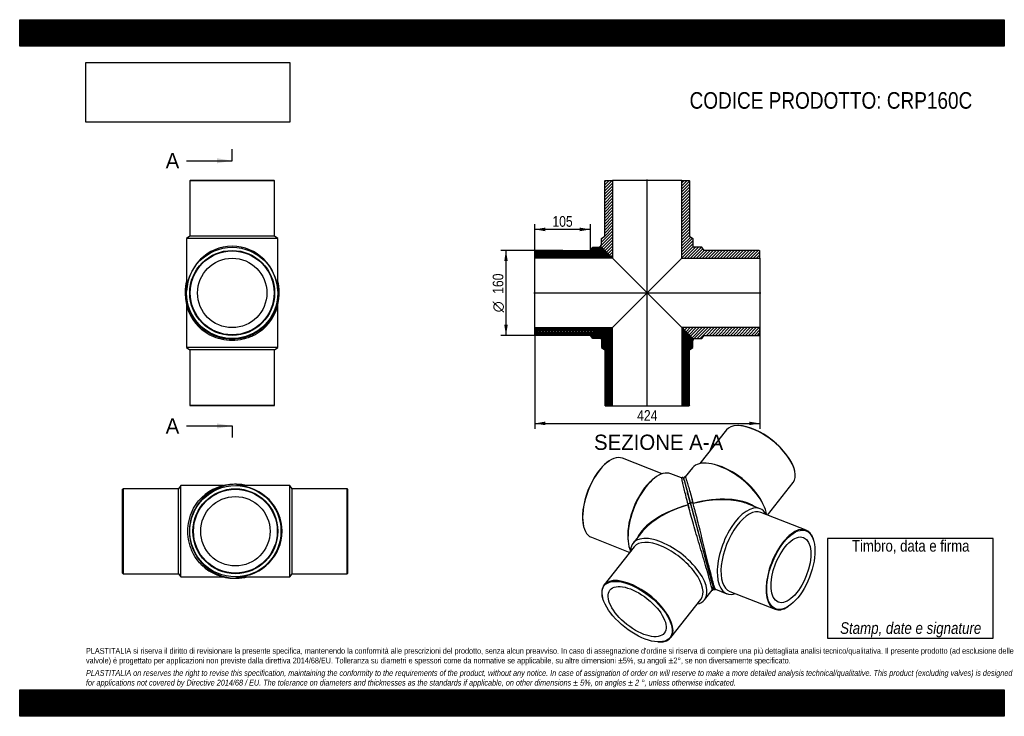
# Model space of a CAD drawing. Header units: millimetres. Extents: x 0 to 1856, y 0 to 1313.
import ezdxf
from ezdxf.enums import TextEntityAlignment as Align
from ezdxf.lldxf.tags import DXFTag

# ---------------------------------------------------------------- set-up
doc = ezdxf.new("R2010")
doc.units = ezdxf.units.MM
doc.header["$LTSCALE"] = 6.25
for name, color, linetype in [('CRP160C', 7, 'Continuous'), ('CRP160C_MIR', 7, 'Continuous'), ('Default', 7, 'Continuous'), ('DV4_Default', 7, 'Continuous')]:
    doc.layers.add(name, color=color, linetype=linetype)
doc.styles.add('SEACAD_Arial_Narrow', font='ARIALN.TTF')
doc.styles.add('SEACAD_Solid_Edge_ANSI', font='seans.ttf')
doc.styles.add('SEACAD_Solid_Edge_ANSI1_Symbols', font='semeca1.ttf')
tags = doc.linetypes.add('CENTER2', pattern=[28.575, 19.05, -3.175, 3.175, -3.175]).pattern_tags.tags
tags[10:11] = [DXFTag(74, 4), DXFTag(75, 0), DXFTag(340, '0'), DXFTag(46, 0.0), DXFTag(50, 0.0), DXFTag(44, 0.0), DXFTag(45, 0.0)]
tags[8:9] = [DXFTag(74, 4), DXFTag(75, 0), DXFTag(340, '0'), DXFTag(46, 0.0), DXFTag(50, 0.0), DXFTag(44, 0.0), DXFTag(45, 0.0)]
tags[6:7] = [DXFTag(74, 4), DXFTag(75, 0), DXFTag(340, '0'), DXFTag(46, 0.0), DXFTag(50, 0.0), DXFTag(44, 0.0), DXFTag(45, 0.0)]
tags[4:5] = [DXFTag(74, 4), DXFTag(75, 0), DXFTag(340, '0'), DXFTag(46, 0.0), DXFTag(50, 0.0), DXFTag(44, 0.0), DXFTag(45, 0.0)]
doc.dimstyles.new('Plastitalia', dxfattribs={"dimtxt": 20, "dimasz": 20, "dimexe": 10, "dimexo": 0, "dimgap": 5, "dimtad": 1, "dimdec": 0, "dimtxsty": 'SEACAD_Arial_Narrow', "dimblk1": '_SE_FILLED', "dimblk2": '_SE_FILLED', "dimsah": 1, "dimcen": 10, "dimadec": 0, "dimazin": 0, "dimtfac": 0.7, "dimtdec": 1, "dimtmove": 0, "dimatfit": 3, "dimfxl": 1, "dimtolj": 1, "dimarcsym": 0})
picture_1 = doc.add_image_def('image1.jpg', size_in_pixel=(4302, 1260))

# ---------------------------------------------------------------- blocks, each defined once
blk = doc.blocks.new('SE')
at = {"layer": 'CRP160C', "color": 7, "linetype": 'Continuous'}
for p, q in [((314.6, 775.1), (314.6, 694.7)), ((486.6, 694.7), (486.6, 775.1)), ((486.6, 694.7), (314.6, 694.7)), ((314.6, 694.7), (320.6, 690.2)), ((480.6, 690.2), (320.6, 690.2)), ((320.6, 690.2), (320.6, 586.2)), ((480.6, 690.2), (486.6, 694.7)), ((480.6, 586.2), (480.6, 690.2)), ((320.6, 586.2), (480.6, 586.2)), ((320.6, 586.2), (321.6, 585.2)), ((479.6, 585.2), (321.6, 585.2)), ((479.6, 585.2), (480.6, 586.2))]:
    blk.add_line(p, q, dxfattribs=at)
for centre, start, end in [((400.6, 796.6), 177.9597, 180.4012), ((400.6, 796.6), 359.5988, 1.8645), ((400.6, 796), 180.0035, 223.9841), ((400.6, 796), 316.0125, 359.9939)]:
    blk.add_arc(centre, 88.5, start, end, dxfattribs=at)
for centre, major_axis, start_param, end_param in [((314.6, 796), (2.5, 0), 2.986716, 3.143382), ((486.6, 796), (-2.5, 0), 3.139803, 3.316778)]:
    blk.add_ellipse(centre, major_axis=major_axis, ratio=0.707107, start_param=start_param, end_param=end_param, dxfattribs=at)
blk.add_open_spline([(486.5, 801.2), (486.6, 800.1), (486.6, 798.9), (486.6, 797.7)], degree=3, dxfattribs=at)
blk.add_open_spline([(464.2, 734.5), (461.5, 731.6), (458.5, 728.9), (450.6, 722.8), (445.4, 719.6), (436.8, 715.5), (433.8, 714.3), (427.6, 712.2), (424.4, 711.2), (414.5, 709), (407.5, 708.2), (393.6, 708.2), (386.6, 709), (373.4, 712), (367.1, 714.2), (355.7, 719.6), (350.5, 722.9), (342.6, 729), (339.7, 731.6), (337, 734.4)], degree=3, knots=[0.2682305, 0.2682305, 0.2682305, 0.2682305, 0.3125, 0.3125, 0.375, 0.375, 0.40625, 0.40625, 0.4375, 0.4375, 0.5, 0.5, 0.5625, 0.5625, 0.625, 0.625, 0.6875, 0.6875, 0.7313992, 0.7313992, 0.7313992, 0.7313992], dxfattribs=at)
at = {"layer": 'CRP160C_MIR', "color": 7, "linetype": 'Continuous'}
for p, q in [((321.6, 1009.7), (320.6, 1008.7)), ((480.6, 1008.7), (320.6, 1008.7)), ((320.6, 1008.7), (320.6, 904.7)), ((479.6, 1009.7), (321.6, 1009.7)), ((480.6, 1008.7), (479.6, 1009.7)), ((480.6, 904.7), (480.6, 1008.7)), ((320.6, 904.7), (314.6, 900.2)), ((486.6, 900.2), (314.6, 900.2)), ((314.6, 900.2), (314.6, 804.8)), ((480.6, 904.7), (320.6, 904.7)), ((486.6, 900.2), (480.6, 904.7)), ((486.6, 804.8), (486.6, 900.2)), ((314.7, 801.2), (314.7, 801.3)), ((314.7, 801.3), (314.7, 801.3)), ((486.5, 801.3), (486.5, 801.2)), ((486.5, 801.3), (486.5, 801.3))]:
    blk.add_line(p, q, dxfattribs=at)
for radius in [86, 80, 79, 65.4]:
    blk.add_circle((400.6, 797.7), radius, dxfattribs=at)
for centre, radius, start, end in [((401.4, 799.5), 89.3, 166.4308, 180.0163), ((399.8, 799.5), 89.3, 359.9901, 13.5782), ((400.6, 799.5), 88.5, 179.9987, 0.0013)]:
    blk.add_arc(centre, radius, start, end, dxfattribs=at)
for centre, major_axis, ratio, start_param, end_param in [((400.6, 797.7), (0, -88), 0.977273, 1.611438, 4.671748), ((314.6, 799.5), (2.5, 0), 0.707107, 1.542057, 3.139805), ((486.6, 799.5), (-2.5, 0), 0.707107, 3.14338, 4.741129)]:
    blk.add_ellipse(centre, major_axis=major_axis, ratio=ratio, start_param=start_param, end_param=end_param, dxfattribs=at)
for points in [[(314.6, 804.8), (314.6, 803.6), (314.6, 802.5), (314.7, 801.3)], [(486.5, 801.3), (486.6, 802.5), (486.6, 803.6), (486.6, 804.8)]]:
    blk.add_open_spline(points, degree=3, dxfattribs=at)
blk = doc.blocks.new('SE1')
at = {"layer": 'CRP160C', "color": 7, "linetype": 'Continuous'}
for p, q in [((195.1, 428.7), (194.1, 427.7)), ((194.1, 269.7), (194.1, 427.7)), ((195.1, 428.7), (195.1, 268.7)), ((299.1, 428.7), (195.1, 428.7)), ((303.6, 434.7), (299.1, 428.7)), ((299.1, 268.7), (299.1, 428.7)), ((303.6, 262.7), (303.6, 434.7)), ((384, 434.7), (303.6, 434.7)), ((194.1, 269.7), (195.1, 268.7)), ((195.1, 268.7), (299.1, 268.7)), ((299.1, 268.7), (303.6, 262.7)), ((303.6, 262.7), (384, 262.7))]:
    blk.add_line(p, q, dxfattribs=at)
for centre, start, end in [((404.9, 348.7), 90.0035, 133.9841), ((405.5, 348.7), 87.8909, 90.4012), ((404.9, 348.6), 226.0125, 269.9939), ((405.5, 348.7), 269.5988, 271.9104)]:
    blk.add_arc(centre, 88.5, start, end, dxfattribs=at)
for centre, major_axis, start_param, end_param in [((404.9, 434.7), (0, -2.5), 2.986716, 3.143382), ((404.9, 262.7), (0, 2.5), 3.139803, 3.316778)]:
    blk.add_ellipse(centre, major_axis=major_axis, ratio=0.707107, start_param=start_param, end_param=end_param, dxfattribs=at)
blk.add_open_spline([(343.4, 285), (340.5, 287.7), (337.8, 290.7), (331.7, 298.6), (328.5, 303.8), (324.4, 312.4), (323.2, 315.4), (321.1, 321.6), (320.1, 324.9), (317.9, 334.8), (317.1, 341.7), (317.1, 355.7), (317.9, 362.6), (320.9, 375.8), (323.1, 382.1), (328.5, 393.5), (331.8, 398.7), (337.9, 406.6), (340.5, 409.6), (343.4, 412.3)], degree=3, knots=[0.2682305, 0.2682305, 0.2682305, 0.2682305, 0.3125, 0.3125, 0.375, 0.375, 0.40625, 0.40625, 0.4375, 0.4375, 0.5, 0.5, 0.5625, 0.5625, 0.625, 0.625, 0.6875, 0.6875, 0.7313992, 0.7313992, 0.7313992, 0.7313992], dxfattribs=at)
blk.add_open_spline([(410.1, 262.7), (409, 262.7), (407.8, 262.7), (406.6, 262.7)], degree=3, dxfattribs=at)
at = {"layer": 'CRP160C_MIR', "color": 7, "linetype": 'Continuous'}
for p, q in [((410.1, 434.6), (410.2, 434.6)), ((410.2, 434.6), (410.2, 434.6)), ((509.1, 434.7), (413.7, 434.7)), ((509.1, 262.7), (509.1, 434.7)), ((513.6, 428.7), (509.1, 434.7)), ((513.6, 268.7), (513.6, 428.7)), ((617.6, 428.7), (513.6, 428.7)), ((617.6, 268.7), (617.6, 428.7)), ((618.6, 427.7), (617.6, 428.7)), ((618.6, 269.7), (618.6, 427.7)), ((410.2, 262.7), (410.1, 262.7)), ((410.2, 262.7), (410.2, 262.7)), ((413.7, 262.7), (509.1, 262.7)), ((509.1, 262.7), (513.6, 268.7)), ((513.6, 268.7), (617.6, 268.7)), ((617.6, 268.7), (618.6, 269.7))]:
    blk.add_line(p, q, dxfattribs=at)
for radius in [86, 80, 79, 65.4]:
    blk.add_circle((406.6, 348.7), radius, dxfattribs=at)
for centre, radius, start, end in [((408.4, 348.7), 88.5, 89.9987, 270.0013), ((408.4, 347.9), 89.3, 76.4308, 90.0163), ((408.4, 349.5), 89.3, 269.9901, 283.5782)]:
    blk.add_arc(centre, radius, start, end, dxfattribs=at)
for centre, major_axis, ratio, start_param, end_param in [((408.4, 434.7), (0, -2.5), 0.707107, 1.542057, 3.139805), ((406.6, 348.7), (-88, 0), 0.977273, 1.611438, 4.671748), ((408.4, 262.7), (0, 2.5), 0.707107, 3.14338, 4.741129)]:
    blk.add_ellipse(centre, major_axis=major_axis, ratio=ratio, start_param=start_param, end_param=end_param, dxfattribs=at)
for points in [[(413.7, 434.7), (412.5, 434.7), (411.4, 434.6), (410.2, 434.6)], [(410.2, 262.7), (411.4, 262.7), (412.5, 262.7), (413.7, 262.7)]]:
    blk.add_open_spline(points, degree=3, dxfattribs=at)
blk = doc.blocks.new('SE2')
at = {"layer": 'CRP160C', "color": 7, "linetype": 'Continuous'}
for p, q in [((1211.2, 456.9), (1136.4, 486.2)), ((1112.5, 481.8), (1111.6, 481.3)), ((1247.8, 449), (1227.4, 457)), ((1190.2, 443.1), (1187, 439.9)), ((1260, 398.4), (1259.9, 398.4)), ((1063.2, 357.6), (1063.5, 356.6)), ((1078, 337.2), (1150.3, 308.9)), ((1146.6, 336.8), (1146.8, 332.2)), ((1172.1, 346.2), (1156.3, 326.2)), ((1158.5, 319.3), (1101.8, 247.4)), ((1099, 223.7), (1099.3, 222.7)), ((1291.3, 219.6), (1305.5, 237.6)), ((1227.3, 148.3), (1284.1, 220.2)), ((1203.8, 140.1), (1204.9, 140.1))]:
    blk.add_line(p, q, dxfattribs=at)
blk.add_arc((11363.2, 3012), 10430.1, 195.24103, 195.36917, dxfattribs=at)
for centre, major_axis, ratio, start_param, end_param in [((1107.2, 411.7), (-29.2, -74.5), 0.47604, 3.141593, 6.283185), ((1106.4, 412), (28.8, 73.6), 0.47604, 0.571993, 2.569599), ((1196.1, 376.9), (-31.3, -80.1), 0.47604, 3.141593, 5.849039), ((1192.4, 378.4), (-29.2, -74.5), 0.47604, 3.947914, 5.476864), ((1280, 344.1), (21.3, -78.6), 0.001558, 2.311184, 3.917645), ((1280, 344.1), (119.1, 30.9), 0.469327, 1.617698, 2.767728), ((1280, 344.1), (118.4, 33.5), 0.469338, 1.607445, 2.367179), ((1262.3, 399.1), (2.41, 0.65), 0.671516, 0.002303, 3.172636), ((1280, 344.1), (118.4, 33.5), 0.469338, -3.916006, -3.716627), ((1223.8, 272.9), (67.5, -53.3), 0.473626, 0, 3.517343), ((1221.3, 269.8), (62.8, -49.6), 0.473626, 0, 3.141593), ((1164.6, 197.9), (-62.8, 49.6), 0.473626, 2.573805, 6.283185), ((1164.6, 197.9), (-62.8, 49.6), 0.473626, 0, 0.567788), ((1223.8, 272.9), (67.5, -53.3), 0.473626, 5.907435, 6.283185)]:
    blk.add_ellipse(centre, major_axis=major_axis, ratio=ratio, start_param=start_param, end_param=end_param, dxfattribs=at)
for major_axis in [(62, -49), (51.3, -40.5)]:
    blk.add_ellipse((1164, 197.2), major_axis=major_axis, ratio=0.473626, dxfattribs=at)
for points, degree, knots in [([(1247.8, 449), (1247.7, 449), (1247.7, 448.8), (1247.8, 447.6), (1248.1, 446), (1249, 441.9), (1249.6, 439.3), (1251, 433.1), (1251.9, 429.6), (1253.8, 421.8), (1254.9, 417.6), (1256.7, 410.6), (1257.3, 408.2), (1258, 405.6)], 3, [0.6571346, 0.6571346, 0.6571346, 0.6571346, 0.6875, 0.6875, 0.75, 0.75, 0.8125, 0.8125, 0.875, 0.875, 0.9375, 0.9375, 0.9701245, 0.9701245, 0.9701245, 0.9701245]), ([(1252.6, 445), (1252.6, 445.1), (1252.4, 445.7), (1252.1, 446.6), (1251.9, 447.5), (1251.6, 448.2), (1251.2, 448.9), (1250.7, 449.4), (1250.3, 449.5), (1249.9, 449.7), (1249.6, 449.7), (1249.2, 449.7), (1248.6, 449.6), (1248.1, 449.3), (1247.8, 449.1), (1247.8, 449)], 3, [0.8794444, 0.8794444, 0.8794444, 0.8794444, 0.8837192, 0.9063822, 0.9298855, 0.9518365, 0.9665948, 0.9799631, 0.9860503, 0.9885944, 0.9907893, 0.9927401, 0.9946715, 0.9986186, 1, 1, 1, 1]), ([(1252.7, 445), (1252.8, 444.7), (1252.9, 444.2), (1253.2, 443.2), (1253.3, 442.7), (1253.7, 441.4), (1253.9, 440.7), (1254.3, 439.2), (1254.5, 438.4), (1255, 436.6), (1255.2, 435.7), (1255.8, 433.8), (1256.1, 432.8), (1256.6, 430.6), (1256.9, 429.5), (1257.6, 427.2), (1257.9, 426), (1258.6, 423.5), (1258.9, 422.2), (1259.7, 419.5), (1260, 418.2), (1260.8, 415.4), (1261.2, 414), (1262, 411.1), (1262.4, 409.6), (1263.2, 406.6), (1263.6, 405.1), (1264.3, 402.5), (1264.6, 401.3), (1264.9, 400.2)], 3, [0.4084266, 0.4084266, 0.4084266, 0.4084266, 0.421875, 0.421875, 0.4375, 0.4375, 0.453125, 0.453125, 0.46875, 0.46875, 0.484375, 0.484375, 0.5, 0.5, 0.515625, 0.515625, 0.53125, 0.53125, 0.546875, 0.546875, 0.5625, 0.5625, 0.578125, 0.578125, 0.59375, 0.59375, 0.609375, 0.609375, 0.6206831, 0.6206831, 0.6206831, 0.6206831]), ([(1305.5, 237.6), (1305.6, 237.7), (1305.6, 237.9), (1305.5, 238.8), (1305.4, 239.4), (1305, 241.2), (1304.7, 242.3), (1303.7, 246.4), (1302.8, 250.1), (1300.3, 259.2), (1298.8, 264.5), (1295.4, 276.2), (1293.6, 282.5), (1289.7, 295.5), (1287.7, 302.3), (1283.8, 315.6), (1281.8, 322.3), (1277.9, 335.4), (1276, 341.8), (1272.3, 354.3), (1270.6, 360.4), (1267.2, 372), (1265.7, 377.7), (1262.7, 388.4), (1261.3, 393.5), (1260, 398.4)], 3, [0.3468882, 0.3468882, 0.3468882, 0.3468882, 0.375, 0.375, 0.40625, 0.40625, 0.4375, 0.4375, 0.5, 0.5, 0.5625, 0.5625, 0.625, 0.625, 0.6875, 0.6875, 0.75, 0.75, 0.8125, 0.8125, 0.875, 0.875, 0.9375, 0.9375, 1, 1, 1, 1]), ([(1264.8, 399.8), (1265.6, 396.8), (1266.4, 393.7), (1267.2, 390.6), (1268.1, 387.4), (1269.9, 380.9), (1271.7, 373.9), (1273.6, 366.9), (1275.6, 359.7), (1276.6, 356), (1277.6, 352.3), (1278.6, 348.6), (1279.6, 344.9)], 2, [0, 0, 0, 0.125, 0.125, 0.25, 0.25, 0.5, 0.5, 0.75, 0.75, 0.875, 0.875, 1, 1, 1]), ([(1279.6, 344.9), (1281, 339.7), (1282.4, 334.6), (1283.8, 329.5), (1285.2, 324.4), (1286.5, 319.3), (1287.9, 314.3), (1289.3, 309.2), (1290.6, 304.4)], 2, [0, 0, 0, 0.25, 0.25, 0.5, 0.5, 0.75, 0.75, 1, 1, 1]), ([(1290.6, 304.4), (1291.9, 299.6), (1293.1, 295), (1294.4, 290.4), (1295.6, 286.1), (1296.7, 281.8), (1297.8, 277.8), (1298.9, 273.8), (1299.9, 270.1)], 2, [0, 0, 0, 0.25, 0.25, 0.5, 0.5, 0.75, 0.75, 1, 1, 1]), ([(1305.5, 237.6), (1305.7, 237.6), (1306, 237.6), (1306.5, 237.7), (1306.8, 237.9), (1307.1, 238.1), (1307.4, 238.4), (1307.6, 238.6), (1307.8, 239.1), (1308, 239.8), (1307.9, 240.8), (1307.7, 241.6), (1307.5, 242.5), (1307.3, 243.2), (1307.2, 243.5)], 3, [0, 0, 0, 0, 0.0051991, 0.0088545, 0.0122285, 0.0162091, 0.0210395, 0.0355395, 0.0512393, 0.076299, 0.1222904, 0.1650056, 0.2075997, 0.2442527, 0.2442527, 0.2442527, 0.2442527])]:
    blk.add_open_spline(points, degree=degree, knots=knots, dxfattribs=at)
for points in [[(1258, 405.8), (1258.2, 405.2), (1258.8, 402.8), (1259.9, 398.8)], [(1259.9, 398.8), (1261.1, 394.3), (1261.8, 391.7), (1262.1, 390.8)]]:
    blk.add_open_spline(points, degree=3, dxfattribs=at)
at = {"layer": 'CRP160C_MIR', "color": 7, "linetype": 'Continuous'}
for p, q in [((1332.4, 539.5), (1282.4, 476.2)), ((1355.9, 547.7), (1354.9, 547.7)), ((1268.5, 468.2), (1254.8, 450.9)), ((1311.5, 473.9), (1307, 475)), ((1460.7, 464.1), (1460.5, 465.1)), ((1409.7, 379.2), (1458, 440.3)), ((1395.7, 391.1), (1372.1, 400.4)), ((1401.1, 400.7), (1399, 404.8)), ((1482.4, 350.8), (1397.2, 384.1)), ((1497.2, 330.4), (1496.9, 331.4)), ((1311.7, 239.3), (1333, 231)), ((1338.9, 235.1), (1424.1, 201.8)), ((1447.9, 206.1), (1448.8, 206.7))]:
    blk.add_line(p, q, dxfattribs=at)
blk.add_arc((9703.6, 2563.8), 8711.1, 195.26674, 195.42017, dxfattribs=at)
for centre, major_axis, ratio, start_param, end_param in [((1395.2, 489.9), (62.8, -49.6), 0.473626, 0, 3.141593), ((1395.7, 490.6), (-62, 49), 0.473626, 3.70938, 5.715398), ((1335.9, 414.9), (67.5, -53.3), 0.473626, 0.433184, 3.141593), ((1338.4, 418), (62.8, -49.6), 0.473626, 0.799524, 2.342069), ((1280, 344.1), (-118.4, -33.5), 0.469338, 3.515176, 4.667755), ((1280, 344.1), (-119.1, -30.9), 0.469327, 3.857703, 4.678008), ((1267.2, 400.4), (2.41, 0.65), 0.671516, -0.026436, 3.143896), ((1364.4, 311.1), (31.3, 80.1), 0.47604, 0, 3.517343), ((1368, 309.6), (29.2, 74.5), 0.47604, 0, 3.141593), ((1280, 344.1), (-119.1, -30.9), 0.469327, 3.716586, 3.857703), ((1364.4, 311.1), (31.3, 80.1), 0.47604, 5.907435, 6.283185), ((1453.2, 276.3), (-29.2, -74.5), 0.47604, 2.569599, 6.283185), ((1453.2, 276.3), (-29.2, -74.5), 0.47604, 0, 0.571993)]:
    blk.add_ellipse(centre, major_axis=major_axis, ratio=ratio, start_param=start_param, end_param=end_param, dxfattribs=at)
for major_axis in [(28.8, 73.6), (23.8, 60.9)]:
    blk.add_ellipse((1454, 276), major_axis=major_axis, ratio=0.47604, dxfattribs=at)
for points, knots in [([(1254.8, 450.9), (1254.7, 450.9), (1254.4, 451), (1253.8, 451), (1253.3, 450.8), (1252.9, 450.6), (1252.6, 450.4), (1252.4, 450.1), (1252.1, 449.7), (1251.8, 449), (1251.8, 448.4), (1251.9, 447.8), (1252.1, 447.2), (1252.4, 446), (1252.9, 444.2), (1253.6, 441.4), (1254.7, 437.6), (1256, 432.6), (1257.4, 427.5), (1258.5, 423.4), (1259.3, 420.4), (1260.3, 416.7), (1261.5, 412.1), (1263, 406.5), (1264.1, 402.6), (1264.7, 400.2)], [0, 0, 0, 0, 0.002872, 0.010461, 0.014117, 0.017603, 0.021047, 0.024485, 0.031943, 0.052936, 0.080161, 0.11394, 0.158325, 0.201159, 0.28235, 0.357705, 0.432379, 0.544037, 0.651881, 0.688439, 0.732819, 0.785929, 0.848007, 0.919258, 1, 1, 1, 1]), ([(1254.8, 450.9), (1254.9, 450.9), (1255, 450.7), (1255.4, 449.6), (1255.9, 448.2), (1257.2, 444.1), (1258.1, 441.6), (1259.9, 435.5), (1260.9, 432), (1263.1, 424.3), (1264.3, 420.1), (1266.9, 411), (1268.2, 406.2), (1269.6, 401.1)], [0.6564611, 0.6564611, 0.6564611, 0.6564611, 0.6875, 0.6875, 0.75, 0.75, 0.8125, 0.8125, 0.875, 0.875, 0.9375, 0.9375, 1, 1, 1, 1]), ([(1264.7, 400.2), (1265.4, 397.6), (1266.5, 393.4), (1268.4, 386.6), (1270, 380.5), (1271.5, 375.2), (1272.7, 370.5), (1273.9, 366.4), (1274.9, 362.5), (1276.6, 356.2), (1279, 347.3), (1282.2, 335.7), (1285.1, 324.8), (1287.9, 314.7), (1290.3, 305.7), (1292.8, 296.6), (1295.2, 287.8), (1297.5, 279.3), (1299.7, 271.2), (1301.7, 263.8), (1303.5, 257.2), (1305.1, 251.5), (1306.2, 247.5), (1307, 244.7), (1307.5, 242.7), (1308, 241.1), (1308.3, 240.1), (1308.7, 239.6), (1308.9, 239.4), (1309.3, 239.2), (1309.7, 239), (1310.1, 238.9), (1310.5, 238.9), (1311, 239), (1311.4, 239.1), (1311.7, 239.2), (1311.8, 239.3), (1311.8, 239.3)], [0, 0, 0, 0, 0.044629, 0.084578, 0.119628, 0.149646, 0.174569, 0.195328, 0.215935, 0.23682, 0.293669, 0.351114, 0.40841, 0.451343, 0.494146, 0.536854, 0.579439, 0.621863, 0.664201, 0.706371, 0.74855, 0.790643, 0.833023, 0.862005, 0.891765, 0.921578, 0.962865, 0.972515, 0.980966, 0.987223, 0.989644, 0.991678, 0.993441, 0.995438, 0.998122, 0.99969, 1, 1, 1, 1]), ([(1264.8, 399.8), (1264.8, 399.5), (1265, 398.9), (1265.2, 398.1), (1265.5, 397.2), (1265.7, 396.3), (1265.9, 395.4), (1266.2, 394.6), (1266.5, 393.2), (1267.2, 390.8), (1268.3, 386.5), (1269.9, 380.8), (1271.3, 375.6), (1272.6, 370.6), (1273.6, 367), (1274.9, 362.3), (1275.8, 358.8), (1276.7, 355.5), (1277.3, 353.4), (1277.9, 351.3), (1278.4, 349.2), (1279, 347), (1279.4, 345.6), (1279.6, 344.9)], [0, 0, 0, 0, 0.017829, 0.035685, 0.053567, 0.071474, 0.089404, 0.107357, 0.125332, 0.173664, 0.250501, 0.375596, 0.500936, 0.537526, 0.64398, 0.69268, 0.786918, 0.82268, 0.858354, 0.893931, 0.929402, 0.964761, 1, 1, 1, 1]), ([(1311.7, 239.3), (1311.6, 239.3), (1311.5, 239.5), (1311.1, 240.3), (1310.9, 240.9), (1310.3, 242.6), (1309.9, 243.8), (1308.7, 247.8), (1307.6, 251.4), (1305.1, 260.5), (1303.7, 265.8), (1300.7, 277.6), (1299.1, 284), (1295.8, 297.2), (1294.1, 304), (1290.8, 317.6), (1289.1, 324.3), (1285.9, 337.6), (1284.3, 344.1), (1281.1, 356.7), (1279.6, 362.8), (1276.6, 374.6), (1275.1, 380.2), (1273, 388.1), (1272.4, 390.6), (1271.8, 392.9)], [0.3475511, 0.3475511, 0.3475511, 0.3475511, 0.375, 0.375, 0.40625, 0.40625, 0.4375, 0.4375, 0.5, 0.5, 0.5625, 0.5625, 0.625, 0.625, 0.6875, 0.6875, 0.75, 0.75, 0.8125, 0.8125, 0.875, 0.875, 0.9375, 0.9375, 0.9664534, 0.9664534, 0.9664534, 0.9664534]), ([(1279.6, 344.9), (1279.7, 344.7), (1279.7, 344.5), (1281.6, 337.6), (1283.4, 330.8), (1287.1, 317.4), (1288.9, 310.8), (1290.6, 304.4)], [0, 0, 0, 0, 0.014699, 0.014699, 0.507349, 0.507349, 1, 1, 1, 1]), ([(1290.6, 304.4), (1292.3, 298), (1294, 291.9), (1297.1, 280.4), (1298.6, 275), (1299.9, 270.1)], [0, 0, 0, 0, 0.5, 0.5, 1, 1, 1, 1]), ([(1306.1, 247.6), (1306.8, 245.1), (1307.3, 243.3), (1307.9, 241), (1308, 240.6), (1308, 240.8)], [0, 0, 0, 0, 0.5, 0.5, 1, 1, 1, 1])]:
    blk.add_open_spline(points, degree=3, knots=knots, dxfattribs=at)
for points in [[(1269.4, 401.4), (1268.3, 405.6), (1267.7, 408), (1267.5, 408.4)], [(1271.7, 393.1), (1271.6, 393.2), (1270.9, 396), (1269.4, 401.4)]]:
    blk.add_open_spline(points, degree=3, dxfattribs=at)
blk = doc.blocks.new('SE4')
at = {"color": 7, "linetype": 'Continuous', "style": 'SEACAD_Solid_Edge_ANSI'}
blk.add_text('A', height=28.8, dxfattribs=at).set_placement((275.2, 1061.1), align=Align.TOP_LEFT)
blk = doc.blocks.new('SE5')
at = {"color": 7, "linetype": 'Continuous', "style": 'SEACAD_Solid_Edge_ANSI'}
blk.add_text('A', height=28.8, dxfattribs=at).set_placement((275.2, 561.3), align=Align.TOP_LEFT)
blk = doc.blocks.new('SEANNOT_GROUP')
at = {"linetype": 'Continuous'}
blk.add_hatch(color=7, dxfattribs=at).paths.add_polyline_path([(371.8, 1041.9), (400.6, 1046.7), (371.8, 1051.5)])
at = {"color": 7, "linetype": 'Continuous'}
blk.add_lwpolyline([(314.3, 1046.7), (400.6, 1046.7)], dxfattribs=at)
blk = doc.blocks.new('SEANNOT_GROUP1')
at = {"linetype": 'Continuous'}
blk.add_hatch(color=7, dxfattribs=at).paths.add_polyline_path([(371.8, 542.2), (400.6, 547), (371.8, 551.8)])
at = {"color": 7, "linetype": 'Continuous'}
blk.add_lwpolyline([(314.3, 547), (400.6, 547)], dxfattribs=at)
blk = doc.blocks.new('SE3')
at = {"layer": 'Default', "color": 7, "linetype": 'CENTER2'}
for p, q in [((400.6, 1046.7), (400.6, 1068.3)), ((400.6, 547), (400.6, 525.4))]:
    blk.add_line(p, q, dxfattribs=at)
at = {"layer": 'Default', "color": 7, "linetype": 'CENTER2', "const_width": 0.0001}
blk.add_lwpolyline([(400.6, 1046.7), (400.6, 547)], dxfattribs=at)
at = {"layer": 'Default'}
for name in ['SE4', 'SEANNOT_GROUP', 'SE5', 'SEANNOT_GROUP1']:
    blk.add_blockref(name, (0, 0), dxfattribs=at)
blk = doc.blocks.new('SE6')
at = {"layer": 'CRP160C', "linetype": 'Continuous'}
h = blk.add_hatch(dxfattribs=at)
h.set_pattern_fill('LINE', scale=0.629921, angle=45, style=0)
edge = h.paths.add_edge_path()
edge.add_line((970.9, 876.7), (970.9, 863.1))
edge.add_line((970.9, 863.1), (1117.5, 863.1))
edge.add_line((1117.5, 863.1), (1096.3, 884.3))
edge.add_spline(control_points=[(1096.3, 884.3), (1095.1, 885.5), (1093.6, 885.2), (1092.7, 884.3), (1092.6, 884.2), (1092.4, 884), (1092.3, 883.7)], knot_values=[0.75, 0.75, 0.75, 0.75, 1, 1, 1, 1.06428, 1.06428, 1.06428, 1.06428], weights=[0.5, 0.5, 0.666667, 1, 0.914293, 0.839604, 0.775934], degree=3, periodic=0)
edge.add_line((1092.3, 883.7), (1080.4, 883.7))
edge.add_line((1080.4, 883.7), (1075.9, 877.7))
edge.add_line((1075.9, 877.7), (971.9, 877.7))
edge.add_line((971.9, 877.7), (970.9, 876.7))
h = blk.add_hatch(dxfattribs=at)
h.set_pattern_fill('LINE', scale=0.629921, angle=45, style=0)
edge = h.paths.add_edge_path()
edge.add_line((1075.9, 717.7), (1080.4, 711.7))
edge.add_line((1080.4, 711.7), (1094.9, 711.7))
edge.add_arc((1094.9, 709.7), 2, 0, 90, ccw=False)
edge.add_line((1096.9, 709.7), (1096.9, 694.7))
edge.add_line((1096.9, 694.7), (1102.9, 690.2))
edge.add_line((1102.9, 690.2), (1102.9, 586.2))
edge.add_line((1102.9, 586.2), (1103.9, 585.2))
edge.add_line((1103.9, 585.2), (1117.5, 585.2))
edge.add_line((1117.5, 585.2), (1117.5, 732.3))
edge.add_line((1117.5, 732.3), (970.9, 732.3))
edge.add_line((970.9, 732.3), (970.9, 718.7))
edge.add_line((970.9, 718.7), (971.9, 717.7))
edge.add_line((971.9, 717.7), (1075.9, 717.7))
h = blk.add_hatch(dxfattribs=at)
h.set_pattern_fill('LINE', scale=0.629921, angle=45, style=0)
edge = h.paths.add_edge_path()
edge.add_line((1262.9, 586.2), (1262.9, 690.2))
edge.add_line((1262.9, 690.2), (1268.9, 694.7))
edge.add_line((1268.9, 694.7), (1268.9, 708.2))
edge.add_spline(control_points=[(1268.9, 708.2), (1269.8, 709.1), (1270, 710.6), (1268.9, 711.7)], knot_values=[0.75, 0.75, 0.75, 0.75, 1, 1, 1, 1], weights=[1, 0.666667, 0.5, 0.5], degree=3, periodic=0)
edge.add_line((1268.9, 711.7), (1248.3, 732.3))
edge.add_line((1248.3, 732.3), (1248.3, 585.2))
edge.add_line((1248.3, 585.2), (1261.9, 585.2))
edge.add_line((1261.9, 585.2), (1262.9, 586.2))
at = {"layer": 'CRP160C_MIR', "linetype": 'Continuous'}
h = blk.add_hatch(dxfattribs=at)
h.set_pattern_fill('LINE', scale=1.25984, angle=45, style=0)
edge = h.paths.add_edge_path()
edge.add_line((1102.9, 1008.7), (1102.9, 904.7))
edge.add_line((1102.9, 904.7), (1096.9, 900.2))
edge.add_line((1096.9, 900.2), (1096.9, 888.3))
edge.add_spline(control_points=[(1096.9, 888.3), (1096.6, 888.2), (1096.5, 888), (1096.3, 887.9), (1095.4, 887), (1095.1, 885.5), (1096.3, 884.3)], knot_values=[0.75, 0.75, 0.75, 0.75, 0.81428, 0.81428, 0.81428, 1.06428, 1.06428, 1.06428, 1.06428], weights=[0.775934, 0.839604, 0.914293, 1, 0.666667, 0.5, 0.5], degree=3, periodic=0)
edge.add_line((1096.3, 884.3), (1117.5, 863.1))
edge.add_line((1117.5, 863.1), (1117.5, 1009.7))
edge.add_line((1117.5, 1009.7), (1103.9, 1009.7))
edge.add_line((1103.9, 1009.7), (1102.9, 1008.7))
h = blk.add_hatch(dxfattribs=at)
h.set_pattern_fill('LINE', scale=1.25984, angle=45, style=0)
edge = h.paths.add_edge_path()
edge.add_line((1262.9, 1008.7), (1261.9, 1009.7))
edge.add_line((1261.9, 1009.7), (1248.3, 1009.7))
edge.add_line((1248.3, 1009.7), (1248.3, 863.1))
edge.add_line((1248.3, 863.1), (1395.4, 863.1))
edge.add_line((1395.4, 863.1), (1395.4, 876.7))
edge.add_line((1395.4, 876.7), (1394.4, 877.7))
edge.add_line((1394.4, 877.7), (1290.4, 877.7))
edge.add_line((1290.4, 877.7), (1285.9, 883.7))
edge.add_line((1285.9, 883.7), (1270.9, 883.7))
edge.add_arc((1270.9, 885.7), 2, 180, 270, ccw=False)
edge.add_line((1268.9, 885.7), (1268.9, 900.2))
edge.add_line((1268.9, 900.2), (1262.9, 904.7))
edge.add_line((1262.9, 904.7), (1262.9, 1008.7))
h = blk.add_hatch(dxfattribs=at)
h.set_pattern_fill('LINE', scale=1.25984, angle=45, style=0)
edge = h.paths.add_edge_path()
edge.add_line((1395.4, 718.7), (1395.4, 732.3))
edge.add_line((1395.4, 732.3), (1248.3, 732.3))
edge.add_line((1248.3, 732.3), (1268.9, 711.7))
edge.add_spline(control_points=[(1268.9, 711.7), (1270, 710.6), (1271.5, 710.8), (1272.4, 711.7)], knot_values=[0.75, 0.75, 0.75, 0.75, 1, 1, 1, 1], weights=[0.5, 0.5, 0.666667, 1], degree=3, periodic=0)
edge.add_line((1272.4, 711.7), (1285.9, 711.7))
edge.add_line((1285.9, 711.7), (1290.4, 717.7))
edge.add_line((1290.4, 717.7), (1394.4, 717.7))
edge.add_line((1394.4, 717.7), (1395.4, 718.7))
at = {"layer": 'CRP160C', "color": 7, "linetype": 'Continuous'}
for p, q in [((970.9, 876.7), (971.9, 877.7)), ((970.9, 863.1), (970.9, 876.7)), ((971.9, 877.7), (1075.9, 877.7)), ((1075.9, 877.7), (1080.4, 883.7)), ((1080.4, 883.7), (1092.3, 883.7)), ((1096.3, 884.3), (1117.5, 863.1)), ((970.9, 732.3), (970.9, 863.1)), ((1117.5, 863.1), (970.9, 863.1)), ((1182.9, 797.7), (1117.5, 863.1)), ((1117.5, 732.3), (1182.9, 797.7)), ((1182.9, 797.7), (1248.3, 732.3)), ((970.9, 718.7), (970.9, 732.3)), ((970.9, 732.3), (1117.5, 732.3)), ((1117.5, 585.2), (1117.5, 732.3)), ((1248.3, 732.3), (1248.3, 585.2)), ((1248.3, 732.3), (1268.9, 711.7)), ((971.9, 717.7), (970.9, 718.7)), ((1075.9, 717.7), (971.9, 717.7)), ((1080.4, 711.7), (1075.9, 717.7)), ((1094.9, 711.7), (1080.4, 711.7)), ((1096.9, 709.7), (1096.9, 694.7)), ((1268.9, 694.7), (1268.9, 708.2)), ((1096.9, 694.7), (1102.9, 690.2)), ((1102.9, 690.2), (1102.9, 586.2)), ((1262.9, 690.2), (1268.9, 694.7)), ((1262.9, 586.2), (1262.9, 690.2)), ((1103.9, 585.2), (1102.9, 586.2)), ((1103.9, 585.2), (1117.5, 585.2)), ((1117.5, 585.2), (1248.3, 585.2)), ((1248.3, 585.2), (1261.9, 585.2)), ((1262.9, 586.2), (1261.9, 585.2))]:
    blk.add_line(p, q, dxfattribs=at)
blk.add_arc((1094.9, 709.7), 2, 0, 90, dxfattribs=at)
blk.add_rational_spline([(1092.3, 883.7), (1092.4, 884), (1092.6, 884.2), (1092.7, 884.3), (1093.6, 885.2), (1095.1, 885.5), (1096.3, 884.3)], [0.775933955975, 0.839604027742, 0.914292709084, 1, 0.666666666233, 0.499999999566, 0.5], degree=3, knots=[0, 0, 0, 0, 0.204532, 0.204532, 0.204532, 1, 1, 1, 1], dxfattribs=at)
blk.add_rational_spline([(1268.9, 711.7), (1270, 710.6), (1269.8, 709.1), (1268.9, 708.2)], [0.5, 0.499999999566, 0.666666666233, 1], degree=3, dxfattribs=at)
at = {"layer": 'CRP160C_MIR', "color": 7, "linetype": 'Continuous'}
for p, q in [((1102.9, 1008.7), (1103.9, 1009.7)), ((1102.9, 904.7), (1102.9, 1008.7)), ((1103.9, 1009.7), (1117.5, 1009.7)), ((1248.3, 1009.7), (1117.5, 1009.7)), ((1117.5, 1009.7), (1117.5, 863.1)), ((1248.3, 1009.7), (1261.9, 1009.7)), ((1248.3, 863.1), (1248.3, 1009.7)), ((1261.9, 1009.7), (1262.9, 1008.7)), ((1262.9, 1008.7), (1262.9, 904.7)), ((1096.9, 900.2), (1102.9, 904.7)), ((1096.9, 888.3), (1096.9, 900.2)), ((1262.9, 904.7), (1268.9, 900.2)), ((1268.9, 900.2), (1268.9, 885.7)), ((1117.5, 863.1), (1096.3, 884.3)), ((1285.9, 883.7), (1270.9, 883.7)), ((1290.4, 877.7), (1285.9, 883.7)), ((1394.4, 877.7), (1290.4, 877.7)), ((1394.4, 877.7), (1395.4, 876.7)), ((1395.4, 863.1), (1395.4, 876.7)), ((1182.9, 797.7), (1117.5, 863.1)), ((1248.3, 863.1), (1182.9, 797.7)), ((1248.3, 863.1), (1395.4, 863.1)), ((1395.4, 863.1), (1395.4, 732.3)), ((1182.9, 797.7), (1248.3, 732.3)), ((1395.4, 732.3), (1248.3, 732.3)), ((1268.9, 711.7), (1248.3, 732.3)), ((1395.4, 718.7), (1395.4, 732.3)), ((1272.4, 711.7), (1285.9, 711.7)), ((1285.9, 711.7), (1290.4, 717.7)), ((1290.4, 717.7), (1394.4, 717.7)), ((1395.4, 718.7), (1394.4, 717.7))]:
    blk.add_line(p, q, dxfattribs=at)
blk.add_arc((1270.9, 885.7), 2, 180, 270, dxfattribs=at)
blk.add_rational_spline([(1096.3, 884.3), (1095.1, 885.5), (1095.4, 887), (1096.3, 887.9), (1096.5, 888), (1096.6, 888.2), (1096.9, 888.3)], [0.5, 0.499999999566, 0.666666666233, 1, 0.914292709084, 0.839604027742, 0.775933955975], degree=3, knots=[0, 0, 0, 0, 0.795468, 0.795468, 0.795468, 1, 1, 1, 1], dxfattribs=at)
blk.add_rational_spline([(1272.4, 711.7), (1271.5, 710.8), (1270, 710.6), (1268.9, 711.7)], [1, 0.666666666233, 0.499999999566, 0.5], degree=3, dxfattribs=at)
at = {"layer": 'DV4_Default', "color": 7, "linetype": 'CENTER2'}
for p, q in [((1182.9, 583.5), (1182.9, 1011.5)), ((969.1, 797.7), (1397.1, 797.7))]:
    blk.add_line(p, q, dxfattribs=at)
blk = doc.blocks.new('DMBLK13')
at = {"layer": 'Default', "linetype": 'Continuous'}
for points in [[(990.9, 920.7), (970.9, 917.4), (990.9, 914)], [(1055.9, 920.7), (1055.9, 914), (1075.9, 917.4)]]:
    blk.add_hatch(color=7, dxfattribs=at).paths.add_polyline_path(points)
at = {"layer": 'Default', "color": 7, "linetype": 'Continuous'}
for p, q in [((970.9, 863.1), (970.9, 927.4)), ((1075.9, 917.4), (970.9, 917.4)), ((1075.9, 877.7), (1075.9, 927.4))]:
    blk.add_line(p, q, dxfattribs=at)
at = {"layer": 'Default', "color": 7, "linetype": 'Continuous', "style": 'SEACAD_Arial_Narrow'}
blk.add_text('105', height=20, dxfattribs=at).set_placement((1004.3, 942.4), align=Align.TOP_LEFT)
blk = doc.blocks.new('_SE_FILLED')
at = {"color": 0}
blk.add_line((0, 0), (-1, 0), dxfattribs=at)
blk.add_solid([(0, 0), (-1, -0.1665), (-1, 0.1665), (0, 0)], dxfattribs=at)
blk = doc.blocks.new('DMBLK14')
at = {"layer": 'Default', "linetype": 'Continuous'}
for points in [[(990.9, 548.5), (990.9, 555.2), (970.9, 551.8)], [(1375.4, 548.5), (1395.4, 551.8), (1375.4, 555.2)]]:
    blk.add_hatch(color=7, dxfattribs=at).paths.add_polyline_path(points)
at = {"layer": 'Default', "color": 7, "linetype": 'Continuous'}
for p, q in [((970.9, 732.3), (970.9, 541.8)), ((1395.4, 732.3), (1395.4, 541.8)), ((970.9, 551.8), (1395.4, 551.8))]:
    blk.add_line(p, q, dxfattribs=at)
at = {"layer": 'Default', "color": 7, "linetype": 'Continuous', "style": 'SEACAD_Arial_Narrow'}
blk.add_text('424', height=20, dxfattribs=at).set_placement((1164, 576.8), align=Align.TOP_LEFT)
blk = doc.blocks.new('GDimGGroup')
at = {"layer": 'Default', "linetype": 'Continuous'}
for points in [[(913.5, 857.7), (920.1, 857.7), (916.8, 877.7)], [(913.5, 737.7), (916.8, 717.7), (920.1, 737.7)]]:
    blk.add_hatch(color=7, dxfattribs=at).paths.add_polyline_path(points)
at = {"layer": 'Default', "color": 7, "linetype": 'Continuous'}
for p, q in [((1023.9, 877.7), (906.8, 877.7)), ((916.8, 877.7), (916.8, 717.7)), ((1023.9, 717.7), (906.8, 717.7))]:
    blk.add_line(p, q, dxfattribs=at)
for s, style, p in [('160', 'SEACAD_Arial_Narrow', (891.8, 796)), ('O', 'SEACAD_Solid_Edge_ANSI1_Symbols', (891.8, 761.2))]:
    blk.add_text(s, height=20, rotation=90, dxfattribs=dict(at, style=style)).set_placement(p, align=Align.TOP_LEFT)

msp = doc.modelspace()

# ---------------------------------------------------------------- hatches: boundary and pattern name
at = {"layer": 'Default', "linetype": 'Continuous'}
h = msp.add_hatch(dxfattribs=at)
h.set_pattern_fill('LINE', scale=0.629921, angle=45, style=0)
h.paths.add_polyline_path([(1856.2, 1262.5), (1856.2, 1312.5), (0, 1312.5), (0, 1262.5)])
for points in [[(1856.2, 1262.5), (1856.2, 1312.5), (0, 1312.5), (0, 1262.5)], [(1856.2, 0), (1856.2, 50), (0, 50), (0, 0)]]:
    msp.add_hatch(color=7, dxfattribs=at).paths.add_polyline_path(points)
h = msp.add_hatch(dxfattribs=at)
h.set_pattern_fill('LINE', scale=0.629921, angle=45, style=0)
h.paths.add_polyline_path([(1856.2, 0), (1856.2, 50), (0, 50), (0, 0)])

# ---------------------------------------------------------------- linework, layer by layer
at = {"layer": 'Default', "color": 7, "linetype": 'Continuous'}
for p, q in [((0, 1312.5), (1856.2, 1312.5)), ((0, 1262.5), (0, 1312.5)), ((1856.2, 1312.5), (1856.2, 1262.5)), ((1856.2, 1262.5), (0, 1262.5)), ((1835.2, 334.9), (1522.7, 334.9)), ((1522.7, 334.9), (1522.7, 147.4)), ((1835.2, 147.4), (1835.2, 334.9)), ((1522.7, 147.4), (1835.2, 147.4)), ((0, 50), (1856.2, 50)), ((0, 0), (0, 50)), ((1856.2, 50), (1856.2, 0)), ((1856.2, 0), (0, 0))]:
    msp.add_line(p, q, dxfattribs=at)

# ---------------------------------------------------------------- block references
at = {"layer": 'Default'}
for name in ['SE3', 'SE', 'SE6', 'GDimGGroup', 'SE2', 'SE1']:
    msp.add_blockref(name, (0, 0), dxfattribs=at)

# ---------------------------------------------------------------- texts
at = {"layer": 'Default', "color": 7, "linetype": 'Continuous', "style": 'SEACAD_Solid_Edge_ANSI'}
msp.add_text('SEZIONE A-A', height=28.75, dxfattribs=at).set_placement((1082.7, 530.7), align=Align.TOP_LEFT)
at = {"layer": 'Default'}
for s, insert, char_height, width, attachment_point in [('{\\fArial Narrow|b0||i0||c0|p34;\\C7;\\H31.25;\\W1.;CODICE PRODOTTO: CRP160C}', (1262.9, 1176), 31.25, 534.411, 1), ('{\\fArial Narrow|b0||i0||c0|p34;\\C7;\\H21.60763889;\\W1.;\\T1.;Timbro, data e firma}', (1679.8, 319.1), 21.608, 327.172, 5), ('{\\fArial Narrow|b0||i0||c0|p34;\\C7;\\H21.875;\\W1.;\\P}{\\fArial Narrow|b0||i1||c0|p34;\\C7;\\H21.875;\\W1.;Stamp, date e signature}', (1679.8, 181.2), 21.875, 347.898, 5), ("{\\fArial Narrow|b0||i0||c0|p34;\\C7;\\H10.9375;\\W1.;PLASTITALIA si riserva il diritto di revisionare la presente specifica, mantenendo la conformità alle prescrizioni del prodotto, senza alcun preavviso. In caso di assegnazione d'ordine si riserva di compiere una più dettagliata analisi tecnico/qualitativa. Il presente prodotto (ad esclusione delle \\P}{\\fArial Narrow|b0||i0||c0|p34;\\C7;\\H10.9375;\\W1.;valvole) è progettato per applicazioni non previste dalla direttiva 2014/68/EU. Tolleranza su diametri e spessori come da normative se applicabile, su altre dimensioni ±5%, su angoli ±2°, se non diversamente specificato.\\P}{\\fArial Narrow|b0||i0||c0|p34;\\C7;\\H3.125;\\W1.;   \\P}{\\fArial Narrow|b0||i1||c0|p34;\\C7;\\H10.9375;\\W1.;PLASTITALIA on reserves the right to revise this specification, maintaining the conformity to the requirements of the product, without any notice. In case of assignation of order on will reserve to make a more detailed analysis technical/qualitative. This product (excluding valves) is designed \\P}{\\fArial Narrow|b0||i1||c0|p34;\\C7;\\H10.9375;\\W1.;for applications not covered by Directive 2014/68 / EU. The tolerance on diameters and thicknesses as the standards if applicable, on other dimensions ± 5%, on angles ± 2 °, unless otherwise indicated.\\P}", (125, 128.8), 10.9375, 1606.25, 1)]:
    msp.add_mtext(s, dxfattribs=dict(at, insert=insert, char_height=char_height, width=width, attachment_point=attachment_point))

# ---------------------------------------------------------------- dimensions: what is measured, and where the dimension line sits
at = {"layer": 'Default', "color": 7, "linetype": 'Continuous'}
dim = msp.add_linear_dim(base=(970.9, 917.4), p1=(1075.9, 877.7), p2=(970.9, 863.1), text='\\A1;<>', dimstyle='Plastitalia', dxfattribs=at)
dim.commit()
dim.dimension.update_dxf_attribs({"geometry": 'DMBLK13', "text_midpoint": (1023.4, 917.4), "dimtype": 160})
dim = msp.add_linear_dim(base=(970.8705338, 551.832764), p1=(970.8705338, 863.1328527), p2=(1395.3705338, 863.1328527), angle=0, text='\\A1;<>', dimstyle='Plastitalia', dxfattribs=at)
dim.commit()
dim.dimension.update_dxf_attribs({"geometry": 'DMBLK14', "text_midpoint": (1183.1205318, 551.832764), "dimtype": 161})

# ---------------------------------------------------------------- pictures from other files: only their frames are drawn
image = msp.add_image(picture_1, insert=(125, 1119.4), size_in_units=(384.1, 112.5))
image.dxf.flags = 7

doc.saveas('drawing.dxf')
